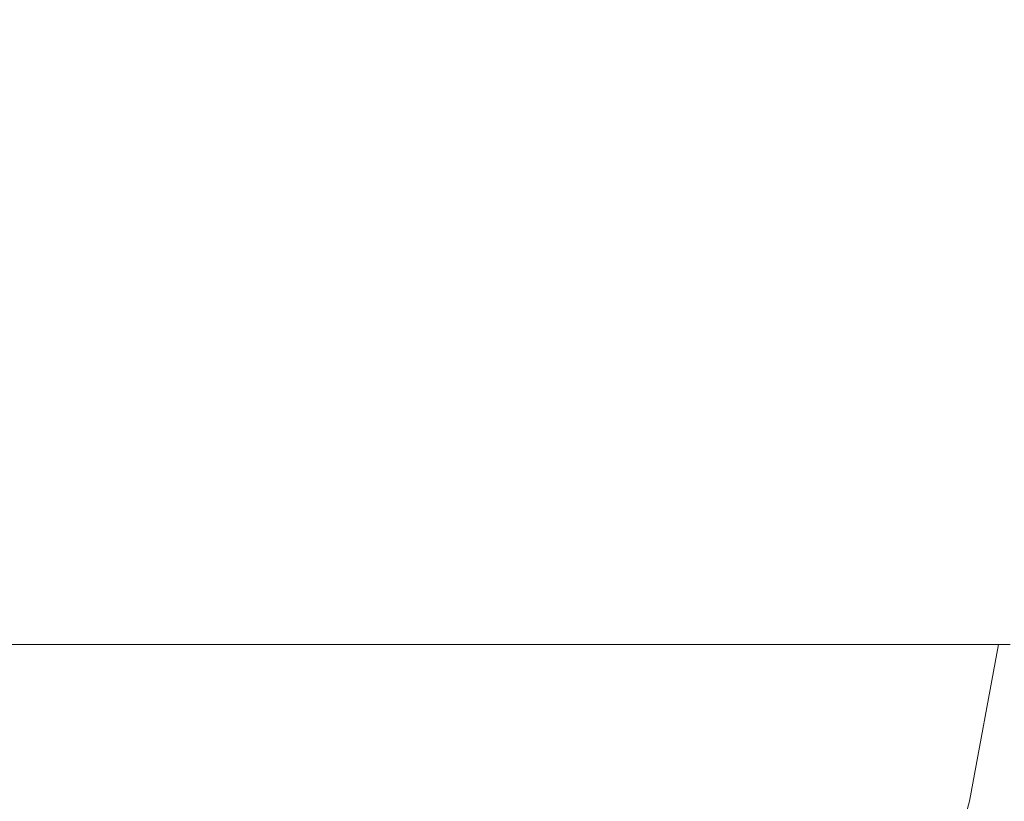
# Model space of a CAD drawing. Header units: millimetres. Extents: x 58537 to 97688, y -8921 to 14216.
# Tile 132 of 189: x 68874 to 68955, y 3617 to 3682. Entities that reach past the tile are written whole.
import ezdxf

# ---------------------------------------------------------------- set-up
doc = ezdxf.new("R2010")
doc.units = ezdxf.units.MM
doc.header["$MEASUREMENT"] = 0
doc.linetypes.add('Wipeout_Contour', pattern=[1000, 0, -1000])
doc.layers.add('Nowe_A-Armatura', color=7, linetype='Continuous')
doc.layers.add('Nowe_A-Wymiary-Zewnętrzne', color=7, linetype='Continuous')
doc.layers.add('Nowe_A-Armatura_Nr_pióra__1', color=7, linetype='Continuous', lineweight=13)
doc.layers.add('Nowe_A-Wymiary-Zewnętrzne_Nr_pióra__46', color=5, linetype='Continuous', lineweight=15)
doc.layers.add('Nowe_A-Wymiary-Zewnętrzne_Nr_pióra__45', color=7, linetype='Continuous', lineweight=15, true_color=0x40a5ff)
doc.layers.add('Nowe_A-Wymiary-Zewnętrzne_Nr_pióra__85', color=7, linetype='Continuous', lineweight=13, true_color=0x80c2ff)
doc.styles.add('STYL_AUTOMATYCZNY_2', font='arial.ttf')
doc.dimstyles.new('STYL_AUTOMATYCZNY__1', dxfattribs={"dimtxt": 125, "dimasz": 47.5, "dimexe": 0.18, "dimexo": 20, "dimgap": 0, "dimtad": 1, "dimdec": 1, "dimlfac": 0.1, "dimzin": 0, "dimdsep": 46, "dimtxsty": 'STYL_AUTOMATYCZNY_2', "dimblk": 'ARROWHEAD_11', "dimblk1": 'ARROWHEAD_11', "dimblk2": 'ARROWHEAD_11', "dimcen": 0.09, "dimclrd": 256, "dimclre": 256, "dimclrt": 5, "dimadec": 1, "dimazin": 0, "dimtfac": 1, "dimtdec": 4, "dimtmove": 0, "dimatfit": 3, "dimfxl": 0, "dimtolj": 1, "dimtzin": 0, "dimarcsym": 0})

# ---------------------------------------------------------------- blocks, each defined once
blk = doc.blocks.new('ElemPrzekroju_168')
at = {"color": 254, "linetype": 'Wipeout_Contour', "lineweight": 0, "ltscale": 1449158.234473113}
blk.add_wipeout([(68694.251, 3580), (68700.168, 3579), (68842.287, 3579), (68834.763, 3534.378), (68827.391, 3489.666), (68818.014, 3445.323), (68806.934, 3401.367), (68802.678, 3385.699), (69094.59, 2890), (69094.59, 3700), (69007.543, 3700), (69007.329, 3699.27), (69001.28, 3681.63), (68994.49, 3664.25), (68987.269, 3647.06), (68979.719, 3630), (68954.72, 3630), (68952.32, 3617), (68948.76, 3604.26), (68944.09, 3591.9), (68938.32, 3580)], dxfattribs=at).dxf.layer = 'Nowe_A-Armatura'
blk = doc.blocks.new('ElemPrzekroju_169')
at = {"color": 254, "linetype": 'Wipeout_Contour', "lineweight": 0, "ltscale": 207122.896291}
blk.add_wipeout([(68950.64, 3646.97), (68937.8, 3630), (68947.35, 3630)], dxfattribs=at).dxf.layer = 'Nowe_A-Armatura'
at = {"color": 254, "linetype": 'Wipeout_Contour', "lineweight": 0, "ltscale": 206932.016447}
blk.add_wipeout([(68873.56, 3617), (68886.55, 3617), (68887.02, 3630)], dxfattribs=at).dxf.layer = 'Nowe_A-Armatura'
at = {"color": 254, "linetype": 'Wipeout_Contour', "lineweight": 0, "ltscale": 207128.297625}
blk.add_wipeout([(68946.21, 3604.26), (68947.63, 3604.26), (68951.18, 3617)], dxfattribs=at).dxf.layer = 'Nowe_A-Armatura'
at = {"color": 254, "linetype": 'Wipeout_Contour', "lineweight": 0, "ltscale": 207117.793431}
blk.add_wipeout([(68937.8, 3630), (68950.64, 3646.97), (68940.78, 3646.97)], dxfattribs=at).dxf.layer = 'Nowe_A-Armatura'
at = {"color": 254, "linetype": 'Wipeout_Contour', "lineweight": 0, "ltscale": 206920.743598}
blk.add_wipeout([(68887.02, 3630), (68873.56, 3630), (68873.56, 3617)], dxfattribs=at).dxf.layer = 'Nowe_A-Armatura'
at = {"color": 254, "linetype": 'Wipeout_Contour', "lineweight": 0, "ltscale": 207130.72324}
blk.add_wipeout([(68951.18, 3617), (68949.77, 3617), (68946.21, 3604.26)], dxfattribs=at).dxf.layer = 'Nowe_A-Armatura'
at = {"color": 254, "linetype": 'Wipeout_Contour', "lineweight": 0, "ltscale": 207091.219732}
blk.add_wipeout([(68925.55, 3630), (68937.8, 3630), (68940.78, 3646.97)], dxfattribs=at).dxf.layer = 'Nowe_A-Armatura'
at = {"color": 254, "linetype": 'Wipeout_Contour', "lineweight": 0, "ltscale": 206694.989117}
blk.add_wipeout([(68873.56, 3630), (68662.69, 3617), (68873.56, 3617)], dxfattribs=at).dxf.layer = 'Nowe_A-Armatura'
at = {"color": 254, "linetype": 'Wipeout_Contour', "lineweight": 0, "ltscale": 207125.037708}
blk.add_wipeout([(68949.77, 3617), (68945.63, 3604.26), (68946.21, 3604.26)], dxfattribs=at).dxf.layer = 'Nowe_A-Armatura'
at = {"color": 254, "linetype": 'Wipeout_Contour', "lineweight": 0, "ltscale": 207083.163074}
blk.add_wipeout([(68925.55, 3630), (68940.78, 3646.97), (68928.15, 3646.97)], dxfattribs=at).dxf.layer = 'Nowe_A-Armatura'
at = {"color": 254, "linetype": 'Wipeout_Contour', "lineweight": 0, "ltscale": 206486.146509}
blk.add_wipeout([(68662.69, 3630), (68662.69, 3617), (68873.56, 3630)], dxfattribs=at).dxf.layer = 'Nowe_A-Armatura'
at = {"color": 254, "linetype": 'Wipeout_Contour', "lineweight": 0, "ltscale": 207128.104245}
blk.add_wipeout([(68949.31, 3617), (68945.63, 3604.26), (68949.77, 3617)], dxfattribs=at).dxf.layer = 'Nowe_A-Armatura'
at = {"color": 254, "linetype": 'Wipeout_Contour', "lineweight": 0, "ltscale": 207135.076447}
blk.add_wipeout([(68953.87, 3664.24), (68940.78, 3646.97), (68950.64, 3646.97)], dxfattribs=at).dxf.layer = 'Nowe_A-Armatura'
at = {"color": 254, "linetype": 'Wipeout_Contour', "lineweight": 0, "ltscale": 206934.711782}
blk.add_wipeout([(68873.56, 3630), (68886.8, 3630), (68887.21, 3646.97)], dxfattribs=at).dxf.layer = 'Nowe_A-Armatura'
at = {"color": 254, "linetype": 'Wipeout_Contour', "lineweight": 0, "ltscale": 207131.50577}
blk.add_wipeout([(68952.03, 3617), (68947.63, 3604.26), (68948.48, 3604.26)], dxfattribs=at).dxf.layer = 'Nowe_A-Armatura'
at = {"color": 254, "linetype": 'Wipeout_Contour', "lineweight": 0, "ltscale": 207129.384691}
blk.add_wipeout([(68953.87, 3664.24), (68943.42, 3664.24), (68940.78, 3646.97)], dxfattribs=at).dxf.layer = 'Nowe_A-Armatura'
at = {"color": 254, "linetype": 'Wipeout_Contour', "lineweight": 0, "ltscale": 206923.406743}
blk.add_wipeout([(68887.21, 3646.97), (68873.56, 3646.97), (68873.56, 3630)], dxfattribs=at).dxf.layer = 'Nowe_A-Armatura'
at = {"color": 254, "linetype": 'Wipeout_Contour', "lineweight": 0, "ltscale": 207134.307804}
blk.add_wipeout([(68951.18, 3617), (68947.63, 3604.26), (68952.03, 3617)], dxfattribs=at).dxf.layer = 'Nowe_A-Armatura'
at = {"layer": 'Nowe_A-Armatura_Nr_pióra__1', "color": 7, "linetype": 'Continuous', "lineweight": 13}
blk.add_line((68662.69, 3630), (68873.56, 3630), dxfattribs=at)
at = {"color": 254, "linetype": 'Wipeout_Contour', "lineweight": 0, "ltscale": 206699.960814}
blk.add_wipeout([(68662.69, 3646.97), (68873.56, 3646.97), (68873.56, 3664.24)], dxfattribs=at).dxf.layer = 'Nowe_A-Armatura'
at = {"color": 254, "linetype": 'Wipeout_Contour', "lineweight": 0, "ltscale": 207102.10881}
blk.add_wipeout([(68943.42, 3664.24), (68928.15, 3646.97), (68940.78, 3646.97)], dxfattribs=at).dxf.layer = 'Nowe_A-Armatura'
at = {"color": 254, "linetype": 'Wipeout_Contour', "lineweight": 0, "ltscale": 207149.562307}
blk.add_wipeout([(68959.41, 3646.97), (68947.35, 3630), (68955.68, 3630)], dxfattribs=at).dxf.layer = 'Nowe_A-Armatura'
at = {"color": 254, "linetype": 'Wipeout_Contour', "lineweight": 0, "ltscale": 206491.356545}
blk.add_wipeout([(68873.56, 3664.24), (68662.69, 3664.24), (68662.69, 3646.97)], dxfattribs=at).dxf.layer = 'Nowe_A-Armatura'
at = {"color": 254, "linetype": 'Wipeout_Contour', "lineweight": 0, "ltscale": 207093.324346}
blk.add_wipeout([(68943.42, 3664.24), (68930.33, 3664.24), (68928.15, 3646.97)], dxfattribs=at).dxf.layer = 'Nowe_A-Armatura'
at = {"color": 254, "linetype": 'Wipeout_Contour', "lineweight": 0, "ltscale": 207145.893553}
blk.add_wipeout([(68947.35, 3630), (68959.41, 3646.97), (68950.64, 3646.97)], dxfattribs=at).dxf.layer = 'Nowe_A-Armatura'
at = {"color": 254, "linetype": 'Wipeout_Contour', "lineweight": 0, "ltscale": 206702.728266}
blk.add_wipeout([(68662.69, 3664.24), (68873.56, 3664.24), (68873.56, 3681.78)], dxfattribs=at).dxf.layer = 'Nowe_A-Armatura'
at = {"color": 254, "linetype": 'Wipeout_Contour', "lineweight": 0, "ltscale": 207163.083862}
blk.add_wipeout([(68950.64, 3646.97), (68959.41, 3646.97), (68963.23, 3664.24)], dxfattribs=at).dxf.layer = 'Nowe_A-Armatura'
at = {"color": 254, "linetype": 'Wipeout_Contour', "lineweight": 0, "ltscale": 207139.724947}
blk.add_wipeout([(68949.77, 3617), (68951.18, 3617), (68953.58, 3630)], dxfattribs=at).dxf.layer = 'Nowe_A-Armatura'
at = {"color": 254, "linetype": 'Wipeout_Contour', "lineweight": 0, "ltscale": 206494.145826}
blk.add_wipeout([(68662.69, 3681.78), (68662.69, 3664.24), (68873.56, 3681.78)], dxfattribs=at).dxf.layer = 'Nowe_A-Armatura'
at = {"color": 254, "linetype": 'Wipeout_Contour', "lineweight": 0, "ltscale": 207158.95823}
blk.add_wipeout([(68950.64, 3646.97), (68963.23, 3664.24), (68953.87, 3664.24)], dxfattribs=at).dxf.layer = 'Nowe_A-Armatura'
at = {"color": 254, "linetype": 'Wipeout_Contour', "lineweight": 0, "ltscale": 207141.188803}
blk.add_wipeout([(68949.77, 3617), (68953.58, 3630), (68952.17, 3630)], dxfattribs=at).dxf.layer = 'Nowe_A-Armatura'
at = {"color": 254, "linetype": 'Wipeout_Contour', "lineweight": 0, "ltscale": 207146.682461}
blk.add_wipeout([(68943.42, 3664.24), (68953.87, 3664.24), (68956.88, 3681.78)], dxfattribs=at).dxf.layer = 'Nowe_A-Armatura'
at = {"color": 254, "linetype": 'Wipeout_Contour', "lineweight": 0, "ltscale": 206938.363173}
blk.add_wipeout([(68873.56, 3646.97), (68887.21, 3646.97), (68887.74, 3664.24)], dxfattribs=at).dxf.layer = 'Nowe_A-Armatura'
at = {"color": 254, "linetype": 'Wipeout_Contour', "lineweight": 0, "ltscale": 207136.658417}
blk.add_wipeout([(68952.17, 3630), (68949.31, 3617), (68949.77, 3617)], dxfattribs=at).dxf.layer = 'Nowe_A-Armatura'
at = {"color": 254, "linetype": 'Wipeout_Contour', "lineweight": 0, "ltscale": 207140.134882}
blk.add_wipeout([(68956.88, 3681.78), (68945.72, 3681.78), (68943.42, 3664.24)], dxfattribs=at).dxf.layer = 'Nowe_A-Armatura'
at = {"color": 254, "linetype": 'Wipeout_Contour', "lineweight": 0, "ltscale": 206926.661884}
blk.add_wipeout([(68887.74, 3664.24), (68873.56, 3664.24), (68873.56, 3646.97)], dxfattribs=at).dxf.layer = 'Nowe_A-Armatura'
at = {"color": 254, "linetype": 'Wipeout_Contour', "lineweight": 0, "ltscale": 207138.679049}
blk.add_wipeout([(68949.31, 3617), (68952.17, 3630), (68951.75, 3630)], dxfattribs=at).dxf.layer = 'Nowe_A-Armatura'
at = {"color": 254, "linetype": 'Wipeout_Contour', "lineweight": 0, "ltscale": 206942.216528}
blk.add_wipeout([(68873.56, 3664.24), (68887.74, 3664.24), (68888.3, 3681.78)], dxfattribs=at).dxf.layer = 'Nowe_A-Armatura'
at = {"color": 254, "linetype": 'Wipeout_Contour', "lineweight": 0, "ltscale": 207111.957437}
blk.add_wipeout([(68930.33, 3664.24), (68943.42, 3664.24), (68945.72, 3681.78)], dxfattribs=at).dxf.layer = 'Nowe_A-Armatura'
at = {"color": 254, "linetype": 'Wipeout_Contour', "lineweight": 0, "ltscale": 207176.538255}
blk.add_wipeout([(68966.91, 3681.77), (68953.87, 3664.24), (68963.229, 3664.24)], dxfattribs=at).dxf.layer = 'Nowe_A-Armatura'
at = {"color": 254, "linetype": 'Wipeout_Contour', "lineweight": 0, "ltscale": 206974.954228}
blk.add_wipeout([(68886.8, 3630), (68899.95, 3630), (68901.07, 3646.97)], dxfattribs=at).dxf.layer = 'Nowe_A-Armatura'
at = {"color": 254, "linetype": 'Wipeout_Contour', "lineweight": 0, "ltscale": 207142.93906}
blk.add_wipeout([(68954.43, 3630), (68951.18, 3617), (68952.03, 3617)], dxfattribs=at).dxf.layer = 'Nowe_A-Armatura'
at = {"color": 254, "linetype": 'Wipeout_Contour', "lineweight": 0, "ltscale": 206930.004518}
blk.add_wipeout([(68888.3, 3681.78), (68873.56, 3681.78), (68873.56, 3664.24)], dxfattribs=at).dxf.layer = 'Nowe_A-Armatura'
at = {"color": 254, "linetype": 'Wipeout_Contour', "lineweight": 0, "ltscale": 207102.430406}
blk.add_wipeout([(68945.72, 3681.78), (68932.16, 3681.78), (68930.33, 3664.24)], dxfattribs=at).dxf.layer = 'Nowe_A-Armatura'
at = {"color": 254, "linetype": 'Wipeout_Contour', "lineweight": 0, "ltscale": 207171.669592}
blk.add_wipeout([(68953.87, 3664.24), (68966.91, 3681.77), (68956.88, 3681.78)], dxfattribs=at).dxf.layer = 'Nowe_A-Armatura'
at = {"color": 254, "linetype": 'Wipeout_Contour', "lineweight": 0, "ltscale": 206964.071228}
blk.add_wipeout([(68901.07, 3646.97), (68887.21, 3646.97), (68886.8, 3630)], dxfattribs=at).dxf.layer = 'Nowe_A-Armatura'
at = {"color": 254, "linetype": 'Wipeout_Contour', "lineweight": 0, "ltscale": 207144.745351}
blk.add_wipeout([(68953.58, 3630), (68951.18, 3617), (68954.43, 3630)], dxfattribs=at).dxf.layer = 'Nowe_A-Armatura'
at = {"color": 254, "linetype": 'Wipeout_Contour', "lineweight": 0, "ltscale": 206980.259233}
blk.add_wipeout([(68887.21, 3646.97), (68901.07, 3646.97), (68902.15, 3664.24)], dxfattribs=at).dxf.layer = 'Nowe_A-Armatura'
at = {"color": 254, "linetype": 'Wipeout_Contour', "lineweight": 0, "ltscale": 207133.043932}
blk.add_wipeout([(68952.32, 3617), (68948.48, 3604.26), (68948.76, 3604.26)], dxfattribs=at).dxf.layer = 'Nowe_A-Armatura'
at = {"color": 254, "linetype": 'Wipeout_Contour', "lineweight": 0, "ltscale": 206968.807002}
blk.add_wipeout([(68902.15, 3664.24), (68887.74, 3664.24), (68887.21, 3646.97)], dxfattribs=at).dxf.layer = 'Nowe_A-Armatura'
at = {"color": 254, "linetype": 'Wipeout_Contour', "lineweight": 0, "ltscale": 207136.17758}
blk.add_wipeout([(68948.48, 3604.26), (68952.32, 3617), (68952.03, 3617)], dxfattribs=at).dxf.layer = 'Nowe_A-Armatura'
at = {"color": 254, "linetype": 'Wipeout_Contour', "lineweight": 0, "ltscale": 206985.64306}
blk.add_wipeout([(68887.74, 3664.24), (68902.15, 3664.24), (68903.17, 3681.78)], dxfattribs=at).dxf.layer = 'Nowe_A-Armatura'
at = {"color": 254, "linetype": 'Wipeout_Contour', "lineweight": 0, "ltscale": 207014.788859}
blk.add_wipeout([(68899.95, 3630), (68912.9, 3630), (68914.81, 3646.97)], dxfattribs=at).dxf.layer = 'Nowe_A-Armatura'
at = {"color": 254, "linetype": 'Wipeout_Contour', "lineweight": 0, "ltscale": 207144.520615}
blk.add_wipeout([(68954.72, 3630), (68952.03, 3617), (68952.32, 3617)], dxfattribs=at).dxf.layer = 'Nowe_A-Armatura'
at = {"color": 254, "linetype": 'Wipeout_Contour', "lineweight": 0, "ltscale": 206973.69605}
blk.add_wipeout([(68903.17, 3681.78), (68888.3, 3681.78), (68887.74, 3664.24)], dxfattribs=at).dxf.layer = 'Nowe_A-Armatura'
at = {"color": 254, "linetype": 'Wipeout_Contour', "lineweight": 0, "ltscale": 207004.717852}
blk.add_wipeout([(68914.81, 3646.97), (68901.07, 3646.97), (68899.95, 3630)], dxfattribs=at).dxf.layer = 'Nowe_A-Armatura'
at = {"color": 254, "linetype": 'Wipeout_Contour', "lineweight": 0, "ltscale": 207146.579088}
blk.add_wipeout([(68954.43, 3630), (68952.03, 3617), (68954.72, 3630)], dxfattribs=at).dxf.layer = 'Nowe_A-Armatura'
at = {"layer": 'Nowe_A-Armatura_Nr_pióra__1', "color": 7, "linetype": 'Continuous', "lineweight": 13}
blk.add_line((68954.72, 3630), (68952.32, 3617), dxfattribs=at)
at = {"color": 254, "linetype": 'Wipeout_Contour', "lineweight": 0, "ltscale": 207022.155907}
blk.add_wipeout([(68901.07, 3646.97), (68914.81, 3646.97), (68916.47, 3664.24)], dxfattribs=at).dxf.layer = 'Nowe_A-Armatura'
at = {"color": 254, "linetype": 'Wipeout_Contour', "lineweight": 0, "ltscale": 207133.18099}
blk.add_wipeout([(68947.03, 3617), (68949.31, 3617), (68951.75, 3630)], dxfattribs=at).dxf.layer = 'Nowe_A-Armatura'
at = {"color": 254, "linetype": 'Wipeout_Contour', "lineweight": 0, "ltscale": 207011.302472}
blk.add_wipeout([(68916.47, 3664.24), (68902.15, 3664.24), (68901.07, 3646.97)], dxfattribs=at).dxf.layer = 'Nowe_A-Armatura'
at = {"color": 254, "linetype": 'Wipeout_Contour', "lineweight": 0, "ltscale": 207134.018035}
blk.add_wipeout([(68951.75, 3630), (68949.44, 3630), (68947.03, 3617)], dxfattribs=at).dxf.layer = 'Nowe_A-Armatura'
at = {"color": 254, "linetype": 'Wipeout_Contour', "lineweight": 0, "ltscale": 207029.045074}
blk.add_wipeout([(68902.15, 3664.24), (68916.47, 3664.24), (68917.88, 3681.78)], dxfattribs=at).dxf.layer = 'Nowe_A-Armatura'
at = {"color": 254, "linetype": 'Wipeout_Contour', "lineweight": 0, "ltscale": 207053.716686}
blk.add_wipeout([(68928.15, 3646.97), (68912.9, 3630), (68925.55, 3630)], dxfattribs=at).dxf.layer = 'Nowe_A-Armatura'
at = {"color": 254, "linetype": 'Wipeout_Contour', "lineweight": 0, "ltscale": 207124.493751}
blk.add_wipeout([(68943.06, 3617), (68947.03, 3617), (68949.44, 3630)], dxfattribs=at).dxf.layer = 'Nowe_A-Armatura'
at = {"color": 254, "linetype": 'Wipeout_Contour', "lineweight": 0, "ltscale": 207017.595058}
blk.add_wipeout([(68917.88, 3681.78), (68903.17, 3681.78), (68902.15, 3664.24)], dxfattribs=at).dxf.layer = 'Nowe_A-Armatura'
at = {"color": 254, "linetype": 'Wipeout_Contour', "lineweight": 0, "ltscale": 207044.64227}
blk.add_wipeout([(68928.15, 3646.97), (68914.81, 3646.97), (68912.9, 3630)], dxfattribs=at).dxf.layer = 'Nowe_A-Armatura'
at = {"color": 254, "linetype": 'Wipeout_Contour', "lineweight": 0, "ltscale": 207123.864314}
blk.add_wipeout([(68945.41, 3630), (68943.06, 3617), (68949.44, 3630)], dxfattribs=at).dxf.layer = 'Nowe_A-Armatura'
at = {"layer": 'Nowe_A-Armatura_Nr_pióra__1', "color": 7, "linetype": 'Continuous', "lineweight": 13}
blk.add_line((68955.68, 3630), (68947.35, 3630), dxfattribs=at)
at = {"color": 254, "linetype": 'Wipeout_Contour', "lineweight": 0, "ltscale": 207063.071153}
blk.add_wipeout([(68914.81, 3646.97), (68928.15, 3646.97), (68930.33, 3664.24)], dxfattribs=at).dxf.layer = 'Nowe_A-Armatura'
at = {"color": 254, "linetype": 'Wipeout_Contour', "lineweight": 0, "ltscale": 207110.706209}
blk.add_wipeout([(68945.41, 3630), (68937.34, 3617), (68943.06, 3617)], dxfattribs=at).dxf.layer = 'Nowe_A-Armatura'
at = {"color": 254, "linetype": 'Wipeout_Contour', "lineweight": 0, "ltscale": 207053.12674}
blk.add_wipeout([(68930.33, 3664.24), (68916.47, 3664.24), (68914.81, 3646.97)], dxfattribs=at).dxf.layer = 'Nowe_A-Armatura'
at = {"color": 254, "linetype": 'Wipeout_Contour', "lineweight": 0, "ltscale": 207108.370206}
blk.add_wipeout([(68945.41, 3630), (68939.55, 3630), (68937.34, 3617)], dxfattribs=at).dxf.layer = 'Nowe_A-Armatura'
at = {"layer": 'Nowe_A-Armatura_Nr_pióra__1', "color": 7, "linetype": 'Continuous', "lineweight": 13}
for p, q in [((68941.939, 3630), (68944.31, 3630)), ((68944.31, 3630), (68945.196, 3630))]:
    blk.add_line(p, q, dxfattribs=at)
at = {"color": 254, "linetype": 'Wipeout_Contour', "lineweight": 0, "ltscale": 207071.47196}
blk.add_wipeout([(68916.47, 3664.24), (68930.33, 3664.24), (68932.16, 3681.78)], dxfattribs=at).dxf.layer = 'Nowe_A-Armatura'
at = {"color": 254, "linetype": 'Wipeout_Contour', "lineweight": 0, "ltscale": 207091.496993}
blk.add_wipeout([(68929.75, 3617), (68937.34, 3617), (68939.55, 3630)], dxfattribs=at).dxf.layer = 'Nowe_A-Armatura'
at = {"color": 254, "linetype": 'Wipeout_Contour', "lineweight": 0, "ltscale": 207060.818584}
blk.add_wipeout([(68932.16, 3681.78), (68917.88, 3681.78), (68916.47, 3664.24)], dxfattribs=at).dxf.layer = 'Nowe_A-Armatura'
at = {"color": 254, "linetype": 'Wipeout_Contour', "lineweight": 0, "ltscale": 207087.183339}
blk.add_wipeout([(68939.55, 3630), (68931.71, 3630), (68929.75, 3617)], dxfattribs=at).dxf.layer = 'Nowe_A-Armatura'
at = {"layer": 'Nowe_A-Armatura_Nr_pióra__1', "color": 7, "linetype": 'Continuous', "lineweight": 13}
blk.add_line((68947.35, 3630), (68937.8, 3630), dxfattribs=at)
at = {"color": 254, "linetype": 'Wipeout_Contour', "lineweight": 0, "ltscale": 207066.81052}
blk.add_wipeout([(68920.51, 3617), (68929.75, 3617), (68931.71, 3630)], dxfattribs=at).dxf.layer = 'Nowe_A-Armatura'
at = {"color": 254, "linetype": 'Wipeout_Contour', "lineweight": 0, "ltscale": 207060.615424}
blk.add_wipeout([(68931.71, 3630), (68922.13, 3630), (68920.51, 3617)], dxfattribs=at).dxf.layer = 'Nowe_A-Armatura'
at = {"layer": 'Nowe_A-Armatura_Nr_pióra__1', "color": 7, "linetype": 'Continuous', "lineweight": 13}
for p, q in [((68937.8, 3630), (68925.55, 3630)), ((68927.452, 3630), (68928.05, 3630)), ((68928.05, 3630), (68929.551, 3630))]:
    blk.add_line(p, q, dxfattribs=at)
at = {"color": 254, "linetype": 'Wipeout_Contour', "lineweight": 0, "ltscale": 207037.550204}
blk.add_wipeout([(68910.07, 3617), (68920.51, 3617), (68922.13, 3630)], dxfattribs=at).dxf.layer = 'Nowe_A-Armatura'
at = {"color": 254, "linetype": 'Wipeout_Contour', "lineweight": 0, "ltscale": 207029.878095}
blk.add_wipeout([(68910.07, 3617), (68922.13, 3630), (68911.33, 3630)], dxfattribs=at).dxf.layer = 'Nowe_A-Armatura'
at = {"layer": 'Nowe_A-Armatura_Nr_pióra__1', "color": 7, "linetype": 'Continuous', "lineweight": 13}
blk.add_line((68925.55, 3630), (68912.9, 3630), dxfattribs=at)
at = {"color": 254, "linetype": 'Wipeout_Contour', "lineweight": 0, "ltscale": 207004.990876}
blk.add_wipeout([(68911.33, 3630), (68898.74, 3617), (68910.07, 3617)], dxfattribs=at).dxf.layer = 'Nowe_A-Armatura'
at = {"color": 254, "linetype": 'Wipeout_Contour', "lineweight": 0, "ltscale": 206996.128568}
blk.add_wipeout([(68911.33, 3630), (68899.63, 3630), (68898.74, 3617)], dxfattribs=at).dxf.layer = 'Nowe_A-Armatura'
at = {"layer": 'Nowe_A-Armatura_Nr_pióra__1', "color": 7, "linetype": 'Continuous', "lineweight": 13}
for p, q in [((68907.462, 3630), (68910.38, 3630)), ((68910.38, 3630), (68911.413, 3630))]:
    blk.add_line(p, q, dxfattribs=at)
at = {"color": 254, "linetype": 'Wipeout_Contour', "lineweight": 0, "ltscale": 206969.787424}
blk.add_wipeout([(68886.55, 3617), (68898.74, 3617), (68899.63, 3630)], dxfattribs=at).dxf.layer = 'Nowe_A-Armatura'
at = {"color": 254, "linetype": 'Wipeout_Contour', "lineweight": 0, "ltscale": 207028.641844}
blk.add_wipeout([(68907.67, 3604.26), (68917.53, 3604.26), (68920.51, 3617)], dxfattribs=at).dxf.layer = 'Nowe_A-Armatura'
at = {"color": 254, "linetype": 'Wipeout_Contour', "lineweight": 0, "ltscale": 206959.713718}
blk.add_wipeout([(68899.63, 3630), (68887.02, 3630), (68886.55, 3617)], dxfattribs=at).dxf.layer = 'Nowe_A-Armatura'
at = {"color": 254, "linetype": 'Wipeout_Contour', "lineweight": 0, "ltscale": 207022.491162}
blk.add_wipeout([(68920.51, 3617), (68910.07, 3617), (68907.67, 3604.26)], dxfattribs=at).dxf.layer = 'Nowe_A-Armatura'
at = {"layer": 'Nowe_A-Armatura_Nr_pióra__1', "color": 7, "linetype": 'Continuous', "lineweight": 13}
for p, q in [((68886.8, 3630), (68873.56, 3630)), ((68899.95, 3630), (68886.8, 3630)), ((68890.038, 3630), (68892.1, 3630)), ((68892.1, 3630), (68894.818, 3630)), ((68912.9, 3630), (68899.95, 3630))]:
    blk.add_line(p, q, dxfattribs=at)
at = {"color": 254, "linetype": 'Wipeout_Contour', "lineweight": 0, "ltscale": 206928.583102}
blk.add_wipeout([(68873.56, 3604.26), (68885.56, 3604.26), (68886.55, 3617)], dxfattribs=at).dxf.layer = 'Nowe_A-Armatura'
at = {"color": 254, "linetype": 'Wipeout_Contour', "lineweight": 0, "ltscale": 207056.514725}
blk.add_wipeout([(68917.53, 3604.26), (68926.29, 3604.26), (68929.75, 3617)], dxfattribs=at).dxf.layer = 'Nowe_A-Armatura'
at = {"color": 254, "linetype": 'Wipeout_Contour', "lineweight": 0, "ltscale": 206918.24133}
blk.add_wipeout([(68886.55, 3617), (68873.56, 3617), (68873.56, 3604.26)], dxfattribs=at).dxf.layer = 'Nowe_A-Armatura'
at = {"color": 254, "linetype": 'Wipeout_Contour', "lineweight": 0, "ltscale": 207051.933786}
blk.add_wipeout([(68929.75, 3617), (68920.51, 3617), (68917.53, 3604.26)], dxfattribs=at).dxf.layer = 'Nowe_A-Armatura'
at = {"color": 254, "linetype": 'Wipeout_Contour', "lineweight": 0, "ltscale": 206964.201593}
blk.add_wipeout([(68885.56, 3604.26), (68896.98, 3604.26), (68898.74, 3617)], dxfattribs=at).dxf.layer = 'Nowe_A-Armatura'
at = {"color": 254, "linetype": 'Wipeout_Contour', "lineweight": 0, "ltscale": 207080.197619}
blk.add_wipeout([(68926.29, 3604.26), (68933.6, 3604.26), (68937.34, 3617)], dxfattribs=at).dxf.layer = 'Nowe_A-Armatura'
at = {"color": 254, "linetype": 'Wipeout_Contour', "lineweight": 0, "ltscale": 206955.295282}
blk.add_wipeout([(68898.74, 3617), (68886.55, 3617), (68885.56, 3604.26)], dxfattribs=at).dxf.layer = 'Nowe_A-Armatura'
at = {"color": 254, "linetype": 'Wipeout_Contour', "lineweight": 0, "ltscale": 207077.419542}
blk.add_wipeout([(68937.34, 3617), (68929.75, 3617), (68926.29, 3604.26)], dxfattribs=at).dxf.layer = 'Nowe_A-Armatura'
at = {"color": 254, "linetype": 'Wipeout_Contour', "lineweight": 0, "ltscale": 207098.925216}
blk.add_wipeout([(68943.06, 3617), (68933.6, 3604.26), (68939.26, 3604.26)], dxfattribs=at).dxf.layer = 'Nowe_A-Armatura'
at = {"color": 254, "linetype": 'Wipeout_Contour', "lineweight": 0, "ltscale": 207097.929171}
blk.add_wipeout([(68937.34, 3617), (68933.6, 3604.26), (68943.06, 3617)], dxfattribs=at).dxf.layer = 'Nowe_A-Armatura'
at = {"color": 254, "linetype": 'Wipeout_Contour', "lineweight": 0, "ltscale": 207112.628686}
blk.add_wipeout([(68939.26, 3604.26), (68943.27, 3604.26), (68947.03, 3617)], dxfattribs=at).dxf.layer = 'Nowe_A-Armatura'
at = {"color": 254, "linetype": 'Wipeout_Contour', "lineweight": 0, "ltscale": 207113.164557}
blk.add_wipeout([(68947.03, 3617), (68943.06, 3617), (68939.26, 3604.26)], dxfattribs=at).dxf.layer = 'Nowe_A-Armatura'
at = {"color": 254, "linetype": 'Wipeout_Contour', "lineweight": 0, "ltscale": 207121.392057}
blk.add_wipeout([(68943.27, 3604.26), (68945.63, 3604.26), (68949.31, 3617)], dxfattribs=at).dxf.layer = 'Nowe_A-Armatura'
at = {"color": 254, "linetype": 'Wipeout_Contour', "lineweight": 0, "ltscale": 207123.277232}
blk.add_wipeout([(68949.31, 3617), (68947.03, 3617), (68943.27, 3604.26)], dxfattribs=at).dxf.layer = 'Nowe_A-Armatura'
at = {"layer": 'Nowe_A-Armatura_Nr_pióra__1', "color": 7, "linetype": 'Continuous', "lineweight": 13}
blk.add_line((68952.32, 3617), (68948.76, 3604.26), dxfattribs=at)
blk = doc.blocks.new('*D977')
at = {"layer": 'Nowe_A-Wymiary-Zewnętrzne_Nr_pióra__45', "linetype": 'Continuous', "lineweight": 15, "true_color": 0x40a5ff}
for points in [[(66433.999, 5430), (66434.951, 5425.216), (66437.66, 5421.161), (66441.716, 5418.452), (66446.499, 5417.5), (66451.283, 5418.452), (66455.338, 5421.161), (66458.048, 5425.216), (66458.999, 5430), (66458.048, 5434.784), (66455.338, 5438.839), (66451.283, 5441.548), (66446.499, 5442.5), (66441.716, 5441.548), (66437.66, 5438.839), (66434.951, 5434.784)], [(66433.999, 2890), (66434.951, 2885.216), (66437.66, 2881.161), (66441.716, 2878.452), (66446.499, 2877.5), (66451.283, 2878.452), (66455.338, 2881.161), (66458.048, 2885.216), (66458.999, 2890), (66458.048, 2894.784), (66455.338, 2898.839), (66451.283, 2901.548), (66446.499, 2902.5), (66441.716, 2901.548), (66437.66, 2898.839), (66434.951, 2894.784)]]:
    blk.add_hatch(color=161, dxfattribs=at).paths.add_polyline_path(points)
at = {"layer": 'Nowe_A-Wymiary-Zewnętrzne_Nr_pióra__45', "color": 161, "linetype": 'Continuous', "lineweight": 15, "true_color": 0x40a5ff}
for centre in [(66446.499, 5430), (66446.499, 2890)]:
    blk.add_circle(centre, 12.5, dxfattribs=at)
at = {"layer": 'Nowe_A-Wymiary-Zewnętrzne_Nr_pióra__85', "color": 151, "linetype": 'Continuous', "lineweight": 13, "true_color": 0x80c2ff}
for p, q in [((66446.499, 2902.5), (66446.499, 5417.5)), ((66433.999, 2890), (66399.624, 2890)), ((66493.374, 2890), (66458.999, 2890))]:
    blk.add_line(p, q, dxfattribs=at)
at = {"layer": 'Nowe_A-Wymiary-Zewnętrzne_Nr_pióra__46', "color": 5, "lineweight": 15, "char_height": 125, "attachment_point": 7, "rotation": 90, "style": 'STYL_AUTOMATYCZNY_2'}
for s, insert in [('\\A1;{\\pql;\\fArial|b0|i0|c238|p0;\\W1.000000;21,0}', (66421.499, 5083.85)), ('\\A1;{\\pql;\\fArial|b0|i0|c238|p0;\\W1.000000;254,0}', (66421.499, 3945.505)), ('\\A1;{\\pql;\\fArial|b0|i0|c238|p0;\\W1.000000;14,0}', (66421.499, 2902.5))]:
    blk.add_mtext(s, dxfattribs=dict(at, insert=insert))
blk = doc.blocks.new('ARROWHEAD_11')
at = {"color": 0, "linetype": 'Continuous', "lineweight": 0}
blk.add_line((0, 0), (-1, 0), dxfattribs=at)
at = {"color": 0, "linetype": 'Continuous', "lineweight": 0, "const_width": 0.25, "flags": 128}
blk.add_lwpolyline([(-0.125, 0, 1), (0.125, 0, 1)], format="xyb", close=True, dxfattribs=at)
blk = doc.blocks.new('*D1017')
at = {"layer": 'Nowe_A-Wymiary-Zewnętrzne_Nr_pióra__45', "linetype": 'Continuous', "lineweight": 15, "true_color": 0x40a5ff}
for points in [[(93173.538, 5090), (93174.489, 5085.216), (93177.199, 5081.161), (93181.254, 5078.452), (93186.038, 5077.5), (93190.822, 5078.452), (93194.877, 5081.161), (93197.586, 5085.216), (93198.538, 5090), (93197.586, 5094.784), (93194.877, 5098.839), (93190.822, 5101.548), (93186.038, 5102.5), (93181.254, 5101.548), (93177.199, 5098.839), (93174.489, 5094.784)], [(93173.538, 2890), (93174.489, 2885.216), (93177.199, 2881.161), (93181.254, 2878.452), (93186.038, 2877.5), (93190.822, 2878.452), (93194.877, 2881.161), (93197.586, 2885.216), (93198.538, 2890), (93197.586, 2894.784), (93194.877, 2898.839), (93190.822, 2901.548), (93186.038, 2902.5), (93181.254, 2901.548), (93177.199, 2898.839), (93174.489, 2894.784)]]:
    blk.add_hatch(color=161, dxfattribs=at).paths.add_polyline_path(points)
at = {"layer": 'Nowe_A-Wymiary-Zewnętrzne_Nr_pióra__45', "color": 161, "linetype": 'Continuous', "lineweight": 15, "true_color": 0x40a5ff}
for centre in [(93186.038, 5090), (93186.038, 2890)]:
    blk.add_circle(centre, 12.5, dxfattribs=at)
at = {"layer": 'Nowe_A-Wymiary-Zewnętrzne_Nr_pióra__85', "color": 151, "linetype": 'Continuous', "lineweight": 13, "true_color": 0x80c2ff}
for p, q in [((93173.538, 5090), (93139.163, 5090)), ((93232.913, 5090), (93198.538, 5090)), ((93186.038, 2902.5), (93186.038, 5077.5)), ((93173.538, 2890), (93139.163, 2890)), ((93232.913, 2890), (93198.538, 2890))]:
    blk.add_line(p, q, dxfattribs=at)
at = {"layer": 'Nowe_A-Wymiary-Zewnętrzne_Nr_pióra__46', "color": 5, "lineweight": 15, "char_height": 125, "attachment_point": 7, "rotation": 90, "style": 'STYL_AUTOMATYCZNY_2'}
for s, insert in [('\\A1;{\\pql;\\fArial|b0|i0|c238|p0;\\W1.000000;220,0}', (93161.038, 3942.33)), ('\\A1;{\\pql;\\fArial|b0|i0|c238|p0;\\W1.000000;14,0}', (93161.038, 2902.5))]:
    blk.add_mtext(s, dxfattribs=dict(at, insert=insert))
blk = doc.blocks.new('*D1027')
at = {"layer": 'Nowe_A-Wymiary-Zewnętrzne_Nr_pióra__45', "linetype": 'Continuous', "lineweight": 15, "true_color": 0x40a5ff}
for points in [[(93506.731, 12845.374), (93507.682, 12840.591), (93510.392, 12836.535), (93514.447, 12833.826), (93519.231, 12832.874), (93524.014, 12833.826), (93528.07, 12836.535), (93530.779, 12840.591), (93531.731, 12845.374), (93530.779, 12850.158), (93528.07, 12854.213), (93524.014, 12856.923), (93519.231, 12857.874), (93514.447, 12856.923), (93510.392, 12854.213), (93507.682, 12850.158)], [(93506.731, -450), (93507.682, -454.784), (93510.392, -458.839), (93514.447, -461.548), (93519.231, -462.5), (93524.014, -461.548), (93528.07, -458.839), (93530.779, -454.784), (93531.731, -450), (93530.779, -445.216), (93528.07, -441.161), (93524.014, -438.452), (93519.231, -437.5), (93514.447, -438.452), (93510.392, -441.161), (93507.682, -445.216)]]:
    blk.add_hatch(color=161, dxfattribs=at).paths.add_polyline_path(points)
at = {"layer": 'Nowe_A-Wymiary-Zewnętrzne_Nr_pióra__45', "color": 161, "linetype": 'Continuous', "lineweight": 15, "true_color": 0x40a5ff}
for centre in [(93519.231, 12845.374), (93519.231, -450)]:
    blk.add_circle(centre, 12.5, dxfattribs=at)
at = {"layer": 'Nowe_A-Wymiary-Zewnętrzne_Nr_pióra__85', "color": 151, "linetype": 'Continuous', "lineweight": 13, "true_color": 0x80c2ff}
for p, q in [((93519.231, 12857.874), (93519.231, 12870.374)), ((93506.731, 12845.374), (93472.356, 12845.374)), ((93566.106, 12845.374), (93531.731, 12845.374)), ((93519.231, -437.5), (93519.231, 12832.874)), ((93506.731, -450), (93472.356, -450)), ((93566.106, -450), (93531.731, -450)), ((93519.231, -475), (93519.231, -462.5))]:
    blk.add_line(p, q, dxfattribs=at)
at = {"layer": 'Nowe_A-Wymiary-Zewnętrzne_Nr_pióra__46', "color": 5, "lineweight": 15, "insert": (93494.231, 5911.708), "char_height": 125, "attachment_point": 7, "rotation": 90, "style": 'STYL_AUTOMATYCZNY_2'}
blk.add_mtext('\\A1;{\\pql;\\fArial|b0|i0|c238|p0;\\W1.000000;1\xa0329,5}', dxfattribs=at)
blk = doc.blocks.new('*D1036')
at = {"layer": 'Nowe_A-Wymiary-Zewnętrzne_Nr_pióra__45', "linetype": 'Continuous', "lineweight": 15, "true_color": 0x40a5ff}
for points in [[(90228.509, 5430), (90229.46, 5425.216), (90232.17, 5421.161), (90236.225, 5418.452), (90241.009, 5417.5), (90245.792, 5418.452), (90249.848, 5421.161), (90252.557, 5425.216), (90253.509, 5430), (90252.557, 5434.784), (90249.848, 5438.839), (90245.792, 5441.548), (90241.009, 5442.5), (90236.225, 5441.548), (90232.17, 5438.839), (90229.46, 5434.784)], [(90228.509, 2890), (90229.46, 2885.216), (90232.17, 2881.161), (90236.225, 2878.452), (90241.009, 2877.5), (90245.792, 2878.452), (90249.848, 2881.161), (90252.557, 2885.216), (90253.509, 2890), (90252.557, 2894.784), (90249.848, 2898.839), (90245.792, 2901.548), (90241.009, 2902.5), (90236.225, 2901.548), (90232.17, 2898.839), (90229.46, 2894.784)]]:
    blk.add_hatch(color=161, dxfattribs=at).paths.add_polyline_path(points)
at = {"layer": 'Nowe_A-Wymiary-Zewnętrzne_Nr_pióra__45', "color": 161, "linetype": 'Continuous', "lineweight": 15, "true_color": 0x40a5ff}
for centre in [(90241.009, 5430), (90241.009, 2890)]:
    blk.add_circle(centre, 12.5, dxfattribs=at)
at = {"layer": 'Nowe_A-Wymiary-Zewnętrzne_Nr_pióra__85', "color": 151, "linetype": 'Continuous', "lineweight": 13, "true_color": 0x80c2ff}
for p, q in [((90241.009, 2902.5), (90241.009, 5417.5)), ((90228.509, 2890), (90194.134, 2890)), ((90287.884, 2890), (90253.509, 2890))]:
    blk.add_line(p, q, dxfattribs=at)
at = {"layer": 'Nowe_A-Wymiary-Zewnętrzne_Nr_pióra__46', "color": 5, "lineweight": 15, "char_height": 125, "attachment_point": 7, "rotation": 90, "style": 'STYL_AUTOMATYCZNY_2'}
for s, insert in [('\\A1;{\\pql;\\fArial|b0|i0|c238|p0;\\W1.000000;21,0}', (90216.009, 5083.85)), ('\\A1;{\\pql;\\fArial|b0|i0|c238|p0;\\W1.000000;254,0}', (90216.009, 3945.505)), ('\\A1;{\\pql;\\fArial|b0|i0|c238|p0;\\W1.000000;14,0}', (90216.009, 2902.5))]:
    blk.add_mtext(s, dxfattribs=dict(at, insert=insert))

msp = doc.modelspace()

# ---------------------------------------------------------------- block references
at = {"layer": 'Nowe_A-Armatura', "lineweight": 0}
msp.add_blockref('ElemPrzekroju_168', (0, 0), dxfattribs=at)

# ---------------------------------------------------------------- next in the draw order: block references
msp.add_blockref('ElemPrzekroju_169', (0, 0), dxfattribs=at)

# ---------------------------------------------------------------- next in the draw order: dimensions: what is measured, and where the dimension line sits
at = {"layer": 'Nowe_A-Wymiary-Zewnętrzne', "color": 151, "linetype": 'Continuous', "lineweight": 13, "true_color": 0x80c2ff}
for base, p1, p2, picture, middle in [((93519.231, 12845.374), (63041.84, -450), (64717.212, 12845.374), '*D1027', (93431.731, 6192.829)), ((66446.499, 5430), (58537.267, 2890), (78005.072, 5430), '*D977', (66358.999, 4154.892)), ((90241.009, 5430), (58537.267, 2890), (78005.072, 5430), '*D1036', (90153.509, 4154.892)), ((93186.038, 5090), (58537.267, 2890), (64770.072, 5090), '*D1017', (93098.538, 4151.717))]:
    dim = msp.add_linear_dim(base=base, p1=p1, p2=p2, angle=90, dimstyle='STYL_AUTOMATYCZNY__1', dxfattribs=at)
    dim.commit()
    dim.dimension.update_dxf_attribs({"geometry": picture, "text_midpoint": middle, "dimtype": 160, "text_rotation": 90})

doc.saveas('drawing.dxf')
